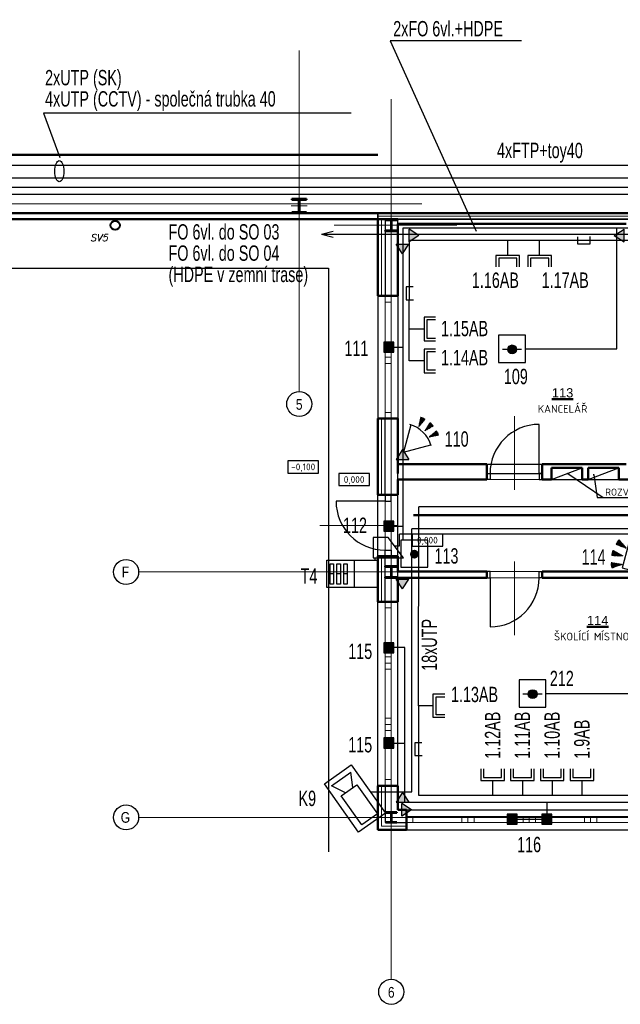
# Model space of a CAD drawing. Header units: millimetres. Extents: x -102634 to 407724, y -68883 to 155589.
# Tile 32 of 80: x 80888 to 90678, y 55911 to 71959. Entities that reach past the tile are written whole.
import ezdxf
from ezdxf.enums import TextEntityAlignment as Align
from ezdxf.lldxf.tags import DXFTag

# ---------------------------------------------------------------- set-up
doc = ezdxf.new("R2010")
doc.units = ezdxf.units.MM
doc.header["$LTSCALE"] = 20
for name, color, linetype in [('_CCTV', 6, 'Continuous'), ('_el.vrátný', 4, 'Continuous'), ('_EZS', 5, 'Continuous'), ('_SK popis', 3, 'Continuous'), ('_strukturka', 3, 'Continuous'), ('_trasy', 34, 'Continuous')]:
    doc.layers.add(name, color=color, linetype=linetype)
for name, color, linetype, lineweight in [('CKDVERE_', 7, 'Continuous', 25), ('CKDVERE_NADROVINOU', 7, 'DASHDOT', 18), ('CKDVERE_OSY', 8, 'Continuous', 18), ('CKDVERE_ZARUBNE_RAM', 7, 'Continuous', 25), ('CKIZOLACE', 7, 'Continuous', 18), ('CKOKNA', 7, 'Continuous', 18), ('CKPOPISM', 7, 'Continuous', 50), ('CKPOPISM_POPIS', 3, 'Continuous', 25), ('CKRASTR', 7, 'DASHDOT', 18), ('CKRASTR_POPIS', 9, 'Continuous', 25), ('CKSTENY_NADROVINOU', 7, 'DASHDOT', 25), ('CKSTENY_PODROVINOU', 7, 'Continuous', 25), ('CKSTENY_REZ', 7, 'Continuous', 50), ('CKTEXTY_MALE', 8, 'Continuous', 18), ('CSPROFILY_OSY', 9, 'DASHDOT', 18), ('CSPROFILY_REZY', 7, 'Continuous', 50), ('pohledy', 7, 'Continuous', 25), ('ZTI-DEŠŤOVÁ-KANALIZACE', 7, 'KANALIZACE', 40)]:
    doc.layers.add(name, color=color, linetype=linetype, lineweight=lineweight)
doc.layers.add('CKKOTY_VYS', color=8, linetype='Continuous', lineweight=25, plot=False)
doc.styles.add('A', font='ROMANS.SHX', dxfattribs={"width": 0.8, "height": 0.15})
doc.styles.add('Arial', font='arial.ttf', dxfattribs={"width": 0.8})
doc.styles.add('KURZIVA', font='italic__.ttf')
doc.styles.add('ROMANS', font='ic-romans.shx', dxfattribs={"width": 0.8})
doc.styles.get("Standard").update_dxf_attribs({"font": 'isocpeur.ttf'})
tags = doc.linetypes.add('DASHDOT', pattern=[25.4, 12.7, -6.35, 0, -6.35]).pattern_tags.tags
tags[10:11] = [DXFTag(74, 4), DXFTag(75, 0), DXFTag(340, '0'), DXFTag(46, 0.0), DXFTag(50, 0.0), DXFTag(44, 0.0), DXFTag(45, 0.0)]
tags[8:9] = [DXFTag(74, 4), DXFTag(75, 0), DXFTag(340, '0'), DXFTag(46, 0.0), DXFTag(50, 0.0), DXFTag(44, 0.0), DXFTag(45, 0.0)]
tags[6:7] = [DXFTag(74, 4), DXFTag(75, 0), DXFTag(340, '0'), DXFTag(46, 0.0), DXFTag(50, 0.0), DXFTag(44, 0.0), DXFTag(45, 0.0)]
tags[4:5] = [DXFTag(74, 4), DXFTag(75, 0), DXFTag(340, '0'), DXFTag(46, 0.0), DXFTag(50, 0.0), DXFTag(44, 0.0), DXFTag(45, 0.0)]
doc.linetypes.add('IZOLACE_POLYSTYREN_EXPANDOVANY', pattern='A,1,[224,CADKON.SHX,S=0.01,R=0,X=-0.5,Y=-1.74],-2', length=3)
doc.linetypes.add('IZOLACE_POLYSTYREN_PENOVY', pattern='A,0.001,[228,CADKON.SHX,S=0.1,R=0,X=0,Y=0],-2', length=2.001)
doc.linetypes.add('KANALIZACE', pattern='A,30,-3.5,["C",Standard,S=2.54,R=0,X=-3.81,Y=-1.27],-0.001', length=33.501)
doc.dimstyles.new('CADKON$7', dxfattribs={"dimscale": 100, "dimtxt": 2.5, "dimasz": 2.5, "dimexe": 1.8, "dimexo": 5, "dimgap": 0.6, "dimtad": 1, "dimrnd": 1, "dimtxsty": 'Standard', "dimblk1": 'OBLIQUE', "dimblk2": 'OBLIQUE', "dimsah": 1, "dimcen": 2.5, "dimadec": 1, "dimazin": 2, "dimtfac": 1, "dimtdec": 4, "dimtix": 1, "dimtmove": 0, "dimatfit": 3, "dimldrblk": 'DOTSMALL', "dimfxl": 5, "dimfxlon": 1, "dimtfill": 1, "dimtolj": 1, "dimarcsym": 0})

# ---------------------------------------------------------------- blocks, each defined once
blk = doc.blocks.new('SK2_stěna')
for p, q in [((429, 192), (241, 192)), ((241, 192), (241, -192)), ((241, 0), (0, 0)), ((429, 149), (288, 149)), ((288, 149), (288, -147)), ((288, -147), (429, -147)), ((241, -192), (429, -192))]:
    blk.add_line(p, q)
blk = doc.blocks.new('zámek')
at = {"layer": '_el.vrátný'}
h = blk.add_hatch(color=256, dxfattribs=at)
h.paths.add_polyline_path([(0, 263), (0, -259)])
edge = h.paths.add_edge_path()
edge.add_line((328, 263), (328, -259))
for p, q in [((124, 159), (0, 159)), ((0, 159), (0, -171)), ((248, 159), (124, 159)), ((495, -171), (248, 159)), ((0, -171), (124, -171)), ((124, -171), (495, -171))]:
    blk.add_line(p, q, dxfattribs=at)
blk = doc.blocks.new('kamera')
at = {"layer": '_CCTV', "linetype": 'Continuous'}
for p, q in [((647, 75), (873, 194)), ((873, 194), (873, -194)), ((65, 156), (646, 156)), ((65, -156), (65, 156)), ((646, 156), (646, -156)), ((646, -156), (65, -156)), ((647, -75), (873, -194))]:
    blk.add_line(p, q, dxfattribs=at)
blk.add_lwpolyline([(967, -268), (0, -268), (0, 268), (967, 268)], close=True, dxfattribs=at)
blk = doc.blocks.new('magnet')
at = {"layer": '_EZS'}
blk.add_hatch(color=256, dxfattribs=at).paths.add_polyline_path([(0, -0.082), (0.165, -0.082), (0.165, 0.082), (0, 0.082)])
blk.add_hatch(color=256, dxfattribs=at).paths.add_polyline_path([(0, -0.082), (0.165, -0.082), (0.165, 0.082), (0, 0.082)])
blk.add_hatch(color=256, dxfattribs=at).paths.add_polyline_path([(0, -0.082), (0.165, -0.082), (0.165, 0.082), (0, 0.082)])
blk.add_lwpolyline([(0, -0.082), (0.165, -0.082), (0.165, 0.082), (0, 0.082)], close=True, dxfattribs=at)
blk.add_lwpolyline([(0, -0.082), (0.165, -0.082), (0.165, 0.082), (0, 0.082)], close=True, dxfattribs=at)
blk.add_lwpolyline([(0, -0.082), (0.165, -0.082), (0.165, 0.082), (0, 0.082)], close=True, dxfattribs=at)
blk = doc.blocks.new('PIR')
at = {"linetype": 'Continuous'}
for p, q in [((401, 229), (0, 0)), ((616, 169), (475, 118)), ((615, 173), (479, 123)), ((618, 166), (491, 120)), ((614, 176), (492, 132)), ((612, 180), (505, 141)), ((619, 162), (507, 121)), ((611, 183), (518, 150)), ((609, 187), (532, 159)), ((551, 126), (537, 162)), ((555, 126), (541, 165)), ((559, 127), (544, 167)), ((607, 190), (545, 167)), ((562, 127), (547, 169)), ((566, 127), (550, 171)), ((570, 128), (554, 173)), ((574, 128), (557, 176)), ((605, 194), (558, 176)), ((578, 129), (560, 178)), ((582, 129), (563, 180)), ((586, 129), (567, 182)), ((590, 130), (570, 185)), ((603, 197), (571, 185)), ((594, 130), (573, 187)), ((598, 131), (576, 189)), ((602, 131), (580, 191)), ((605, 131), (583, 193)), ((601, 200), (584, 194)), ((609, 132), (586, 196)), ((613, 132), (590, 198)), ((617, 133), (593, 200)), ((621, 133), (596, 202)), ((599, 203), (597, 203)), ((624, 136), (600, 201)), ((618, 164), (614, 176)), ((0, 0), (401, -229)), ((476, 118), (475, 121)), ((480, 118), (479, 123)), ((484, 119), (482, 125)), ((488, 119), (485, 127)), ((492, 120), (488, 129)), ((496, 120), (492, 132)), ((500, 120), (495, 134)), ((504, 121), (498, 136)), ((499, -2), (499, 1)), ((508, 121), (501, 138)), ((503, -3), (503, 2)), ((648, 2), (503, 2)), ((512, 122), (505, 140)), ((506, -4), (506, 3)), ((515, 122), (508, 143)), ((510, -4), (510, 4)), ((519, 122), (511, 145)), ((523, 123), (514, 147)), ((514, -5), (514, 5)), ((527, 123), (518, 149)), ((518, -6), (518, 6)), ((648, 6), (519, 6)), ((531, 124), (521, 151)), ((620, 158), (522, 123)), ((522, -7), (522, 7)), ((535, 124), (524, 154)), ((526, -8), (526, 8)), ((539, 124), (528, 156)), ((529, -9), (529, 9)), ((543, 125), (531, 158)), ((533, -10), (533, 10)), ((547, 125), (534, 160)), ((648, 10), (534, 10)), ((537, -11), (537, 11)), ((621, 154), (538, 124)), ((541, -12), (541, 12)), ((545, -13), (545, 13)), ((548, -14), (548, 14)), ((647, 14), (549, 14)), ((552, -15), (552, 15)), ((622, 151), (554, 126)), ((556, -16), (556, 16)), ((560, -17), (560, 17)), ((564, -18), (564, 18)), ((647, 18), (565, 18)), ((568, -19), (568, 18)), ((622, 147), (569, 128)), ((571, -20), (571, 19)), ((575, -21), (575, 20)), ((579, -22), (579, 21)), ((646, 22), (580, 22)), ((583, -23), (583, 22)), ((623, 143), (585, 129)), ((587, -24), (587, 23)), ((590, -25), (590, 24)), ((594, -25), (594, 25)), ((646, 25), (595, 25)), ((598, -26), (598, 26)), ((624, 139), (601, 131)), ((602, -27), (602, 27)), ((606, -28), (606, 28)), ((645, 29), (610, 29)), ((610, -29), (610, 29)), ((613, -30), (613, 30)), ((624, 135), (616, 133)), ((617, -31), (617, 31)), ((621, -32), (621, 32)), ((625, -33), (625, 33)), ((644, 33), (626, 33)), ((629, -34), (629, 34)), ((632, -35), (632, 35)), ((636, -36), (636, 36)), ((640, -37), (640, 37)), ((643, 37), (641, 37)), ((644, -35), (644, 34)), ((648, -7), (648, 6)), ((616, -169), (475, -118)), ((476, -118), (475, -121)), ((480, -119), (479, -123)), ((615, -173), (479, -124)), ((484, -119), (482, -125)), ((488, -120), (485, -128)), ((492, -120), (488, -130)), ((618, -166), (491, -120)), ((496, -120), (492, -132)), ((614, -177), (492, -132)), ((500, -121), (495, -134)), ((648, -1), (498, -1)), ((504, -121), (498, -136)), ((508, -122), (501, -139)), ((512, -122), (505, -141)), ((612, -180), (505, -141)), ((619, -162), (507, -121)), ((515, -122), (508, -143)), ((519, -123), (511, -145)), ((648, -5), (513, -5)), ((523, -123), (514, -147)), ((527, -124), (518, -150)), ((611, -184), (518, -150)), ((531, -124), (521, -152)), ((620, -159), (522, -123)), ((535, -124), (524, -154)), ((539, -125), (528, -156)), ((648, -9), (529, -9)), ((543, -125), (531, -158)), ((609, -187), (532, -159)), ((547, -126), (534, -161)), ((551, -126), (537, -163)), ((621, -155), (538, -125)), ((555, -127), (541, -165)), ((647, -13), (544, -13)), ((559, -127), (544, -167)), ((562, -127), (547, -169)), ((566, -128), (550, -172)), ((622, -151), (554, -126)), ((570, -128), (554, -174)), ((574, -129), (557, -176)), ((647, -17), (559, -17)), ((578, -129), (560, -178)), ((582, -129), (563, -181)), ((586, -130), (567, -183)), ((622, -147), (569, -128)), ((590, -130), (570, -185)), ((594, -131), (573, -187)), ((647, -21), (574, -21)), ((598, -131), (576, -189)), ((602, -131), (580, -192)), ((605, -132), (583, -194)), ((623, -144), (585, -130)), ((609, -132), (586, -196)), ((646, -24), (590, -24)), ((613, -133), (590, -198)), ((617, -133), (593, -200)), ((621, -133), (596, -203)), ((624, -137), (600, -202)), ((624, -140), (601, -131)), ((645, -28), (605, -28)), ((624, -136), (616, -133)), ((645, -32), (620, -32)), ((644, -36), (635, -36)), ((607, -190), (545, -168)), ((605, -194), (558, -177)), ((603, -197), (571, -185)), ((601, -201), (584, -194)), ((599, -204), (597, -203)), ((618, -164), (614, -177))]:
    blk.add_line(p, q, dxfattribs=at)
for centre, major_axis, start_param, end_param in [((-59, 1), (365, 365), 5.004228, 5.997081), ((472, 118), (-108, 108), 4.027836, 4.524277), ((495, 0), (108, 108), 5.249567, 5.746007), ((472, -118), (108, 108), 4.900501, 5.396942)]:
    blk.add_ellipse(centre, major_axis=major_axis, ratio=1, start_param=start_param, end_param=end_param, dxfattribs=at)
blk = doc.blocks.new('duální')
at = {"layer": '_EZS'}
for p, q in [((0, 199), (0, -199)), ((516, 199), (0, 199)), ((0, 199), (0, -199)), ((516, 199), (0, 199)), ((0, 199), (0, -199)), ((516, 199), (0, 199)), ((516, -199), (516, 199)), ((516, -199), (516, 199)), ((516, -199), (516, 199)), ((0, -199), (516, -199)), ((0, -199), (516, -199)), ((0, -199), (516, -199))]:
    blk.add_line(p, q, dxfattribs=at)
at = {"layer": '_EZS', "linetype": 'Continuous'}
for p, q in [((700, 200), (537, 141)), ((700, 200), (537, 141)), ((700, 200), (537, 141)), ((698, 204), (541, 147)), ((698, 204), (541, 147)), ((698, 204), (541, 147)), ((701, 196), (555, 143)), ((701, 196), (555, 143)), ((701, 196), (555, 143)), ((696, 208), (556, 157)), ((696, 208), (556, 157)), ((696, 208), (556, 157)), ((569, 144), (563, 162)), ((569, 144), (563, 162)), ((569, 144), (563, 162)), ((574, 145), (567, 164)), ((574, 145), (567, 164)), ((574, 145), (567, 164)), ((695, 212), (571, 167)), ((695, 212), (571, 167)), ((695, 212), (571, 167)), ((579, 145), (571, 167)), ((579, 145), (571, 167)), ((579, 145), (571, 167)), ((702, 191), (573, 144)), ((702, 191), (573, 144)), ((702, 191), (573, 144)), ((583, 145), (574, 169)), ((583, 145), (574, 169)), ((583, 145), (574, 169)), ((588, 146), (578, 172)), ((588, 146), (578, 172)), ((588, 146), (578, 172)), ((592, 146), (582, 174)), ((592, 146), (582, 174)), ((592, 146), (582, 174)), ((597, 147), (586, 177)), ((597, 147), (586, 177)), ((597, 147), (586, 177)), ((693, 216), (587, 178)), ((693, 216), (587, 178)), ((693, 216), (587, 178)), ((601, 147), (589, 179)), ((601, 147), (589, 179)), ((601, 147), (589, 179)), ((703, 187), (591, 146)), ((703, 187), (591, 146)), ((703, 187), (591, 146)), ((606, 148), (593, 182)), ((606, 148), (593, 182)), ((606, 148), (593, 182)), ((610, 148), (597, 184)), ((610, 148), (597, 184)), ((610, 148), (597, 184)), ((615, 149), (601, 187)), ((615, 149), (601, 187)), ((615, 149), (601, 187)), ((691, 220), (602, 188)), ((691, 220), (602, 188)), ((691, 220), (602, 188)), ((619, 149), (605, 190)), ((619, 149), (605, 190)), ((619, 149), (605, 190)), ((624, 150), (608, 192)), ((624, 150), (608, 192)), ((624, 150), (608, 192)), ((705, 183), (609, 148)), ((705, 183), (609, 148)), ((705, 183), (609, 148)), ((628, 150), (612, 195)), ((628, 150), (612, 195)), ((628, 150), (612, 195)), ((633, 151), (616, 197)), ((633, 151), (616, 197)), ((633, 151), (616, 197)), ((689, 224), (617, 198)), ((689, 224), (617, 198)), ((689, 224), (617, 198)), ((637, 151), (620, 200)), ((637, 151), (620, 200)), ((637, 151), (620, 200)), ((642, 152), (623, 202)), ((642, 152), (623, 202)), ((642, 152), (623, 202)), ((646, 152), (627, 205)), ((646, 152), (627, 205)), ((646, 152), (627, 205)), ((706, 179), (627, 150)), ((706, 179), (627, 150)), ((706, 179), (627, 150)), ((651, 153), (631, 207)), ((651, 153), (631, 207)), ((651, 153), (631, 207)), ((687, 228), (632, 208)), ((687, 228), (632, 208)), ((687, 228), (632, 208)), ((655, 153), (635, 210)), ((655, 153), (635, 210)), ((655, 153), (635, 210)), ((660, 153), (638, 212)), ((660, 153), (638, 212)), ((660, 153), (638, 212)), ((664, 154), (642, 215)), ((664, 154), (642, 215)), ((664, 154), (642, 215)), ((707, 174), (645, 152)), ((707, 174), (645, 152)), ((707, 174), (645, 152)), ((669, 154), (646, 218)), ((669, 154), (646, 218)), ((669, 154), (646, 218)), ((684, 232), (647, 218)), ((684, 232), (647, 218)), ((684, 232), (647, 218)), ((673, 155), (650, 220)), ((673, 155), (650, 220)), ((673, 155), (650, 220)), ((678, 155), (654, 223)), ((678, 155), (654, 223)), ((678, 155), (654, 223)), ((683, 156), (657, 225)), ((683, 156), (657, 225)), ((683, 156), (657, 225)), ((687, 156), (661, 228)), ((687, 156), (661, 228)), ((687, 156), (661, 228)), ((682, 236), (662, 228)), ((682, 236), (662, 228)), ((682, 236), (662, 228)), ((707, 170), (663, 154)), ((707, 170), (663, 154)), ((707, 170), (663, 154)), ((692, 157), (665, 230)), ((692, 157), (665, 230)), ((692, 157), (665, 230)), ((696, 157), (669, 233)), ((696, 157), (669, 233)), ((696, 157), (669, 233)), ((701, 158), (672, 235)), ((701, 158), (672, 235)), ((701, 158), (672, 235)), ((705, 158), (676, 238)), ((705, 158), (676, 238)), ((705, 158), (676, 238)), ((680, 239), (677, 239)), ((680, 239), (677, 239)), ((680, 239), (677, 239)), ((708, 162), (681, 237)), ((708, 162), (681, 237)), ((708, 162), (681, 237)), ((708, 165), (682, 156)), ((708, 165), (682, 156)), ((708, 165), (682, 156)), ((701, 194), (696, 208)), ((701, 194), (696, 208)), ((701, 194), (696, 208)), ((709, 161), (700, 158)), ((709, 161), (700, 158)), ((709, 161), (700, 158)), ((538, 141), (537, 144)), ((538, 141), (537, 144)), ((538, 141), (537, 144)), ((542, 141), (540, 146)), ((542, 141), (540, 146)), ((542, 141), (540, 146)), ((547, 142), (544, 149)), ((547, 142), (544, 149)), ((547, 142), (544, 149)), ((551, 142), (548, 151)), ((551, 142), (548, 151)), ((551, 142), (548, 151)), ((556, 143), (552, 154)), ((556, 143), (552, 154)), ((556, 143), (552, 154)), ((560, 143), (556, 157)), ((560, 143), (556, 157)), ((560, 143), (556, 157)), ((565, 144), (559, 159)), ((565, 144), (559, 159)), ((565, 144), (559, 159)), ((736, 3), (563, 3)), ((736, 3), (563, 3)), ((736, 3), (563, 3)), ((564, 3), (564, 6)), ((564, 3), (564, 6)), ((564, 3), (564, 6)), ((568, 2), (568, 7)), ((568, 2), (568, 7)), ((568, 2), (568, 7)), ((736, 7), (569, 7)), ((736, 7), (569, 7)), ((736, 7), (569, 7)), ((573, 1), (573, 8)), ((573, 1), (573, 8)), ((573, 1), (573, 8)), ((577, -1), (577, 9)), ((577, -1), (577, 9)), ((577, -1), (577, 9)), ((581, -2), (581, 10)), ((581, -2), (581, 10)), ((581, -2), (581, 10)), ((586, -3), (586, 12)), ((586, -3), (586, 12)), ((586, -3), (586, 12)), ((736, 12), (587, 12)), ((736, 12), (587, 12)), ((736, 12), (587, 12)), ((590, -4), (590, 13)), ((590, -4), (590, 13)), ((590, -4), (590, 13)), ((595, -5), (595, 14)), ((595, -5), (595, 14)), ((595, -5), (595, 14)), ((599, -6), (599, 15)), ((599, -6), (599, 15)), ((599, -6), (599, 15)), ((604, -7), (604, 16)), ((604, -7), (604, 16)), ((604, -7), (604, 16)), ((736, 16), (605, 16)), ((736, 16), (605, 16)), ((736, 16), (605, 16)), ((608, -8), (608, 17)), ((608, -8), (608, 17)), ((608, -8), (608, 17)), ((612, -9), (612, 18)), ((612, -9), (612, 18)), ((612, -9), (612, 18)), ((617, -11), (617, 19)), ((617, -11), (617, 19)), ((617, -11), (617, 19)), ((621, -12), (621, 20)), ((621, -12), (621, 20)), ((621, -12), (621, 20)), ((735, 21), (622, 21)), ((735, 21), (622, 21)), ((735, 21), (622, 21)), ((626, -13), (626, 21)), ((626, -13), (626, 21)), ((626, -13), (626, 21)), ((630, -14), (630, 23)), ((630, -14), (630, 23)), ((630, -14), (630, 23)), ((634, -15), (634, 24)), ((634, -15), (634, 24)), ((634, -15), (634, 24)), ((639, -16), (639, 25)), ((639, -16), (639, 25)), ((639, -16), (639, 25)), ((735, 25), (640, 25)), ((735, 25), (640, 25)), ((735, 25), (640, 25)), ((643, -17), (643, 26)), ((643, -17), (643, 26)), ((643, -17), (643, 26)), ((648, -18), (648, 27)), ((648, -18), (648, 27)), ((648, -18), (648, 27)), ((652, -19), (652, 28)), ((652, -19), (652, 28)), ((652, -19), (652, 28)), ((656, -20), (656, 29)), ((656, -20), (656, 29)), ((656, -20), (656, 29)), ((734, 29), (657, 29)), ((734, 29), (657, 29)), ((734, 29), (657, 29)), ((661, -22), (661, 30)), ((661, -22), (661, 30)), ((661, -22), (661, 30)), ((665, -23), (665, 31)), ((665, -23), (665, 31)), ((665, -23), (665, 31)), ((670, -24), (670, 32)), ((670, -24), (670, 32)), ((670, -24), (670, 32)), ((674, -25), (674, 34)), ((674, -25), (674, 34)), ((674, -25), (674, 34)), ((734, 34), (675, 34)), ((734, 34), (675, 34)), ((734, 34), (675, 34)), ((678, -26), (678, 35)), ((678, -26), (678, 35)), ((678, -26), (678, 35)), ((683, -27), (683, 36)), ((683, -27), (683, 36)), ((683, -27), (683, 36)), ((687, -28), (687, 37)), ((687, -28), (687, 37)), ((687, -28), (687, 37)), ((692, -29), (692, 38)), ((692, -29), (692, 38)), ((692, -29), (692, 38)), ((733, 38), (693, 38)), ((733, 38), (693, 38)), ((733, 38), (693, 38)), ((696, -30), (696, 39)), ((696, -30), (696, 39)), ((696, -30), (696, 39)), ((701, -31), (701, 40)), ((701, -31), (701, 40)), ((701, -31), (701, 40)), ((705, -33), (705, 41)), ((705, -33), (705, 41)), ((705, -33), (705, 41)), ((709, -34), (709, 42)), ((709, -34), (709, 42)), ((709, -34), (709, 42)), ((732, 43), (710, 43)), ((732, 43), (710, 43)), ((732, 43), (710, 43)), ((714, -35), (714, 44)), ((714, -35), (714, 44)), ((714, -35), (714, 44)), ((718, -36), (718, 45)), ((718, -36), (718, 45)), ((718, -36), (718, 45)), ((723, -37), (723, 46)), ((723, -37), (723, 46)), ((723, -37), (723, 46)), ((727, -38), (727, 47)), ((727, -38), (727, 47)), ((727, -38), (727, 47)), ((731, 47), (728, 47)), ((731, 47), (728, 47)), ((731, 47), (728, 47)), ((731, -36), (731, 44)), ((731, -36), (731, 44)), ((731, -36), (731, 44)), ((736, -3), (736, 12)), ((736, -3), (736, 12)), ((736, -3), (736, 12)), ((700, -191), (537, -132)), ((538, -132), (537, -135)), ((700, -191), (537, -132)), ((538, -132), (537, -135)), ((700, -191), (537, -132)), ((538, -132), (537, -135)), ((542, -132), (540, -138)), ((542, -132), (540, -138)), ((542, -132), (540, -138)), ((698, -195), (541, -138)), ((698, -195), (541, -138)), ((698, -195), (541, -138)), ((547, -133), (544, -140)), ((547, -133), (544, -140)), ((547, -133), (544, -140)), ((551, -133), (548, -143)), ((551, -133), (548, -143)), ((551, -133), (548, -143)), ((556, -134), (552, -145)), ((556, -134), (552, -145)), ((556, -134), (552, -145)), ((701, -187), (555, -134)), ((701, -187), (555, -134)), ((701, -187), (555, -134)), ((560, -134), (556, -148)), ((560, -134), (556, -148)), ((560, -134), (556, -148)), ((696, -199), (556, -148)), ((696, -199), (556, -148)), ((696, -199), (556, -148)), ((565, -135), (559, -150)), ((565, -135), (559, -150)), ((565, -135), (559, -150)), ((569, -135), (563, -153)), ((569, -135), (563, -153)), ((569, -135), (563, -153)), ((574, -136), (567, -155)), ((574, -136), (567, -155)), ((574, -136), (567, -155)), ((579, -136), (571, -158)), ((579, -136), (571, -158)), ((579, -136), (571, -158)), ((695, -203), (571, -159)), ((695, -203), (571, -159)), ((695, -203), (571, -159)), ((702, -183), (573, -136)), ((702, -183), (573, -136)), ((702, -183), (573, -136)), ((583, -137), (574, -161)), ((583, -137), (574, -161)), ((583, -137), (574, -161)), ((588, -137), (578, -163)), ((588, -137), (578, -163)), ((588, -137), (578, -163)), ((736, -1), (581, -1)), ((736, -1), (581, -1)), ((736, -1), (581, -1)), ((592, -138), (582, -166)), ((592, -138), (582, -166)), ((592, -138), (582, -166)), ((597, -138), (586, -168)), ((597, -138), (586, -168)), ((597, -138), (586, -168)), ((601, -139), (589, -171)), ((601, -139), (589, -171)), ((601, -139), (589, -171)), ((703, -178), (591, -138)), ((703, -178), (591, -138)), ((703, -178), (591, -138)), ((606, -139), (593, -173)), ((606, -139), (593, -173)), ((606, -139), (593, -173)), ((610, -140), (597, -176)), ((610, -140), (597, -176)), ((610, -140), (597, -176)), ((736, -6), (598, -6)), ((736, -6), (598, -6)), ((736, -6), (598, -6)), ((615, -140), (601, -178)), ((615, -140), (601, -178)), ((615, -140), (601, -178)), ((619, -141), (605, -181)), ((619, -141), (605, -181)), ((619, -141), (605, -181)), ((624, -141), (608, -183)), ((624, -141), (608, -183)), ((624, -141), (608, -183)), ((705, -174), (609, -139)), ((705, -174), (609, -139)), ((705, -174), (609, -139)), ((628, -141), (612, -186)), ((628, -141), (612, -186)), ((628, -141), (612, -186)), ((735, -10), (616, -10)), ((735, -10), (616, -10)), ((735, -10), (616, -10)), ((633, -142), (616, -189)), ((633, -142), (616, -189)), ((633, -142), (616, -189)), ((637, -142), (620, -191)), ((637, -142), (620, -191)), ((637, -142), (620, -191)), ((642, -143), (623, -194)), ((642, -143), (623, -194)), ((642, -143), (623, -194)), ((706, -170), (627, -141)), ((706, -170), (627, -141)), ((706, -170), (627, -141)), ((646, -143), (627, -196)), ((646, -143), (627, -196)), ((646, -143), (627, -196)), ((651, -144), (631, -199)), ((651, -144), (631, -199)), ((651, -144), (631, -199)), ((735, -15), (633, -15)), ((735, -15), (633, -15)), ((735, -15), (633, -15)), ((655, -144), (635, -201)), ((655, -144), (635, -201)), ((655, -144), (635, -201)), ((660, -145), (638, -204)), ((660, -145), (638, -204)), ((660, -145), (638, -204)), ((664, -145), (642, -206)), ((664, -145), (642, -206)), ((664, -145), (642, -206)), ((707, -166), (645, -143)), ((707, -166), (645, -143)), ((707, -166), (645, -143)), ((669, -146), (646, -209)), ((669, -146), (646, -209)), ((669, -146), (646, -209)), ((673, -146), (650, -211)), ((673, -146), (650, -211)), ((673, -146), (650, -211)), ((734, -19), (651, -19)), ((734, -19), (651, -19)), ((734, -19), (651, -19)), ((678, -147), (654, -214)), ((678, -147), (654, -214)), ((678, -147), (654, -214)), ((683, -147), (657, -217)), ((683, -147), (657, -217)), ((683, -147), (657, -217)), ((687, -148), (661, -219)), ((687, -148), (661, -219)), ((687, -148), (661, -219)), ((707, -161), (663, -145)), ((707, -161), (663, -145)), ((707, -161), (663, -145)), ((692, -148), (665, -222)), ((692, -148), (665, -222)), ((692, -148), (665, -222)), ((734, -24), (669, -24)), ((734, -24), (669, -24)), ((734, -24), (669, -24)), ((696, -149), (669, -224)), ((696, -149), (669, -224)), ((696, -149), (669, -224)), ((701, -149), (672, -227)), ((701, -149), (672, -227)), ((701, -149), (672, -227)), ((705, -149), (676, -229)), ((705, -149), (676, -229)), ((705, -149), (676, -229)), ((708, -153), (681, -228)), ((708, -153), (681, -228)), ((708, -153), (681, -228)), ((708, -157), (682, -147)), ((708, -157), (682, -147)), ((708, -157), (682, -147)), ((733, -28), (686, -28)), ((733, -28), (686, -28)), ((733, -28), (686, -28)), ((709, -152), (700, -149)), ((709, -152), (700, -149)), ((709, -152), (700, -149)), ((732, -32), (704, -32)), ((732, -32), (704, -32)), ((732, -32), (704, -32)), ((731, -37), (722, -37)), ((731, -37), (722, -37)), ((731, -37), (722, -37)), ((693, -207), (587, -169)), ((693, -207), (587, -169)), ((693, -207), (587, -169)), ((691, -211), (602, -179)), ((691, -211), (602, -179)), ((691, -211), (602, -179)), ((689, -215), (617, -189)), ((689, -215), (617, -189)), ((689, -215), (617, -189)), ((687, -219), (632, -199)), ((687, -219), (632, -199)), ((687, -219), (632, -199)), ((684, -223), (647, -209)), ((684, -223), (647, -209)), ((684, -223), (647, -209)), ((682, -227), (662, -220)), ((682, -227), (662, -220)), ((682, -227), (662, -220)), ((680, -231), (677, -230)), ((680, -231), (677, -230)), ((680, -231), (677, -230)), ((701, -185), (696, -200)), ((701, -185), (696, -200)), ((701, -185), (696, -200))]:
    blk.add_line(p, q, dxfattribs=at)
for centre, start_param, end_param in [((533, 141), 5.598633, 6.095073), ((533, 141), 5.598633, 6.095073), ((533, 141), 5.598633, 6.095073), ((560, 4), 5.249567, 5.746007), ((560, 4), 5.249567, 5.746007), ((560, 4), 5.249567, 5.746007), ((533, -132), 4.900501, 5.396942), ((533, -132), 4.900501, 5.396942), ((533, -132), 4.900501, 5.396942)]:
    blk.add_ellipse(centre, major_axis=(125, 125), ratio=1, start_param=start_param, end_param=end_param, dxfattribs=at)
at = {"layer": '_EZS', "linetype": 'Continuous', "style": 'A', "width": 0.8}
blk.add_text('D', height=252, dxfattribs=at).set_placement((248, 4), align=Align.MIDDLE)
blk.add_text('D', height=252, dxfattribs=at).set_placement((248, 4), align=Align.MIDDLE)
blk.add_text('D', height=252, dxfattribs=at).set_placement((248, 4), align=Align.MIDDLE)
blk = doc.blocks.new('OK')
h = blk.add_hatch(color=256)
edge = h.paths.add_edge_path()
edge.add_arc((0, 0), 71.5, 0, 360)
blk.add_line((-158, 2), (154, 2))
blk.add_lwpolyline([(217, -213), (217, 231), (-220, 231), (-220, -213)], close=True)
blk.add_circle((0, 0), 71.5)
blk = doc.blocks.new('tlačítkový')
h = blk.add_hatch(color=256)
edge = h.paths.add_edge_path()
edge.add_arc((220, 213), 71.5, 0, 360)
blk.add_lwpolyline([(437, 0), (437, 444), (0, 444), (0, 0)], close=True)
blk = doc.blocks.new('CK_S_EXT_HEAHEA240')
at = {"transparency": 33554687}
for p, q in [((-120, 115), (120, 115)), ((-120, 115), (-120, 103)), ((-120, 103), (-24.75, 103)), ((-3.75, -82), (-3.75, 82)), ((3.75, -82), (3.75, 82)), ((120, 103), (24.75, 103)), ((120, 115), (120, 103)), ((-120, -115), (-120, -103)), ((-120, -103), (-24.75, -103)), ((-120, -115), (120, -115)), ((120, -103), (24.75, -103)), ((120, -115), (120, -103))]:
    blk.add_line(p, q, dxfattribs=at)
for centre, start, end in [((-24.75, 82), 0, 90), ((24.75, 82), 90, 180), ((-24.75, -82), 270, 0), ((24.75, -82), 180, 270)]:
    blk.add_arc(centre, 21, start, end, dxfattribs=at)
blk = doc.blocks.new('CK_S_EXT_HEAHEA200')
at = {"transparency": 33554687}
for p, q in [((-100, 95), (100, 95)), ((-100, 95), (-100, 85)), ((-100, 85), (-21.25, 85)), ((-3.25, -67), (-3.25, 67)), ((3.25, -67), (3.25, 67)), ((100, 85), (21.25, 85)), ((100, 95), (100, 85)), ((-100, -95), (-100, -85)), ((-100, -85), (-21.25, -85)), ((-100, -95), (100, -95)), ((100, -85), (21.25, -85)), ((100, -95), (100, -85))]:
    blk.add_line(p, q, dxfattribs=at)
for centre, start, end in [((-21.25, 67), 0, 90), ((21.25, 67), 90, 180), ((-21.25, -67), 270, 0), ((21.25, -67), 180, 270)]:
    blk.add_arc(centre, 18, start, end, dxfattribs=at)
blk = doc.blocks.new('CK_S_EXT_HEAHEA180')
at = {"transparency": 33554687}
for p, q in [((-90, 85.5), (90, 85.5)), ((-90, 85.5), (-90, 76)), ((-90, 76), (-18, 76)), ((-3, -61), (-3, 61)), ((3, -61), (3, 61)), ((90, 76), (18, 76)), ((90, 85.5), (90, 76)), ((-90, -85.5), (-90, -76)), ((-90, -76), (-18, -76)), ((-90, -85.5), (90, -85.5)), ((90, -76), (18, -76)), ((90, -85.5), (90, -76))]:
    blk.add_line(p, q, dxfattribs=at)
for centre, start, end in [((-18, 61), 0, 90), ((18, 61), 90, 180), ((-18, -61), 270, 0), ((18, -61), 180, 270)]:
    blk.add_arc(centre, 15, start, end, dxfattribs=at)
blk = doc.blocks.new('CKBL2112015093625', base_point=(91736, 60823))
blk = doc.blocks.new('_OBLIQUE')
at = {"color": 0, "linetype": 'ByBlock', "transparency": 33554687}
blk.add_line((-0.5, -0.5), (0.5, 0.5), dxfattribs=at)
blk = doc.blocks.new('*U845')
at = {"color": 0, "linetype": 'ByBlock', "lineweight": -2}
blk.add_lwpolyline([(-5, -2), (5, -2), (5, 2), (-5, 2), (-5, -2)], dxfattribs=at)
blk = doc.blocks.new('CKBL2032316081158')
blk = doc.blocks.new('žlab soklový')
at = {"layer": '_trasy'}
h = blk.add_hatch(color=256, dxfattribs=at)
edge = h.paths.add_edge_path()
edge.add_line((395, 0), (557, -103))
edge = h.paths.add_edge_path()
edge.add_line((395, 0), (557, 103))
edge = h.paths.add_edge_path()
edge.add_line((557, -103), (557, 103))
h.paths.add_polyline_path([(0, -103), (0, 103), (162, 0)])
at = {"layer": '_trasy', "linetype": 'Continuous'}
for p, q in [((162, 0), (0, 103)), ((0, -103), (0, 103)), ((162, 0), (0, -103))]:
    blk.add_line(p, q, dxfattribs=at)

msp = doc.modelspace()

# ---------------------------------------------------------------- linework, layer by layer
at = {"layer": '_CCTV', "color": 7}
for p, q in [((86293, 70434), (81275, 70434)), ((81275, 70434), (81544, 69713))]:
    msp.add_line(p, q, dxfattribs=at)
at = {"layer": '_CCTV'}
for p, q in [((103115, 69379), (61928, 69379)), ((100665, 63662), (87278, 63662)), ((87278, 59372), (87278, 63662)), ((86604, 59372), (87278, 59372))]:
    msp.add_line(p, q, dxfattribs=at)
at = {"layer": '_CCTV', "color": 7}
msp.add_ellipse((81534, 69490), major_axis=(0, -173), ratio=0.426298, dxfattribs=at)
at = {"layer": '_el.vrátný'}
for p, q in [((87077, 63384), (87077, 63575)), ((100870, 63575), (87077, 63575)), ((86999, 63384), (87077, 63384)), ((86680, 63148), (86680, 63192))]:
    msp.add_line(p, q, dxfattribs=at)
for points in [[(86728, 63148), (86728, 62703), (85893, 62703), (85893, 63148)], [(86728, 63148), (86728, 62703), (85893, 62703), (85893, 63148)], [(86004, 63093), (86004, 62758), (85949, 62758), (85949, 63093)], [(86004, 63093), (86004, 62758), (85949, 62758), (85949, 63093)], [(86116, 63093), (86116, 62758), (86060, 62758), (86060, 63093)], [(86116, 63093), (86116, 62758), (86060, 62758), (86060, 63093)], [(86227, 63093), (86227, 62758), (86172, 62758), (86172, 63093)], [(86227, 63093), (86227, 62758), (86172, 62758), (86172, 63093)]]:
    msp.add_lwpolyline(points, close=True, dxfattribs=at)
for points in [[(86339, 63148), (86339, 62703)], [(86339, 63148), (86339, 62703)], [(86004, 62925), (85949, 62925)], [(86004, 62925), (85949, 62925)], [(86116, 62925), (86060, 62925)], [(86116, 62925), (86060, 62925)], [(86227, 62925), (86172, 62925)], [(86227, 62925), (86172, 62925)]]:
    msp.add_lwpolyline(points, dxfattribs=at)
at = {"layer": '_EZS'}
for p, q in [((103209, 69227), (61794, 69227)), ((87140, 63480), (87140, 68568)), ((87140, 68568), (92351, 68568)), ((90619, 66595), (90619, 68568)), ((86987, 66622), (87140, 66622)), ((89132, 66595), (90619, 66595)), ((86987, 63705), (87140, 63705)), ((87166, 61727), (86885, 61727)), ((87166, 59201), (87166, 61727)), ((89467, 60977), (94217, 60977)), ((86987, 60170), (87166, 60170)), ((97352, 59201), (87166, 59201)), ((89483, 58928), (89483, 59201)), ((88998, 58928), (89483, 58928))]:
    msp.add_line(p, q, dxfattribs=at)
at = {"layer": '_strukturka', "color": 40}
for p, q in [((89065, 71613), (86928, 71613)), ((86928, 71613), (88327, 68510))]:
    msp.add_line(p, q, dxfattribs=at)
at = {"layer": '_strukturka'}
for p, q in [((99331, 69582), (62076, 69582)), ((89979, 68420), (89979, 68304)), ((90188, 68304), (90188, 68425)), ((87238, 66398), (87243, 68359)), ((92201, 68359), (87243, 68359)), ((89979, 68304), (90188, 68304)), ((87302, 67605), (87187, 67605)), ((87187, 67605), (87187, 67396)), ((87187, 67396), (87307, 67396)), ((87387, 60778), (87395, 64017)), ((103040, 64017), (87395, 64017)), ((87387, 60778), (87387, 59318)), ((87443, 60174), (87328, 60174)), ((87328, 60174), (87328, 59965)), ((87328, 59965), (87448, 59965)), ((87387, 59318), (97241, 59318))]:
    msp.add_line(p, q, dxfattribs=at)
at = {"layer": '_strukturka', "color": 40, "linetype": 'DASHDOT'}
for q in [(85999, 68511), (92121, 68464), (85999, 68416)]:
    msp.add_line((85806, 68464), q, dxfattribs=at)
at = {"layer": '_trasy', "lineweight": 50}
msp.add_line((102961, 63882), (87306, 63882), dxfattribs=at)
at = {"layer": 'CKDVERE_'}
for p, q in [((89354, 64563), (89354, 65363)), ((86844, 64113), (86044, 64113)), ((88554, 62863), (88554, 62063))]:
    msp.add_line(p, q, dxfattribs=at)
for centre, start, end in [((89354, 64563), 90, 180), ((86844, 64113), 180, 270), ((88554, 62863), 270, 0)]:
    msp.add_arc(centre, 800, start, end, dxfattribs=at)
at = {"layer": 'CKDVERE_NADROVINOU'}
for p, q in [((89354, 64563), (88554, 64563)), ((89354, 64463), (88554, 64463)), ((86844, 64113), (86844, 63313)), ((86944, 64113), (86944, 63313)), ((88554, 62963), (89354, 62963)), ((88554, 62863), (89354, 62863))]:
    msp.add_line(p, q, dxfattribs=at)
at = {"layer": 'CKDVERE_OSY'}
for p, q in [((88954, 65499), (88954, 64299)), ((85780, 63713), (87044, 63713)), ((88954, 63127), (88954, 61927))]:
    msp.add_line(p, q, dxfattribs=at)
at = {"layer": 'CKDVERE_ZARUBNE_RAM'}
for p, q in [((88504, 64563), (88554, 64563)), ((88504, 64463), (88504, 64563)), ((88554, 64563), (88554, 64463)), ((89404, 64563), (89354, 64563)), ((89354, 64563), (89354, 64463)), ((89404, 64463), (89404, 64563)), ((88554, 64463), (88504, 64463)), ((89354, 64463), (89404, 64463)), ((86844, 64213), (86844, 64113)), ((86944, 64213), (86844, 64213)), ((86944, 64113), (86944, 64213)), ((86844, 64113), (86944, 64113)), ((86844, 63213), (86844, 63313)), ((86844, 63313), (86944, 63313)), ((86944, 63313), (86944, 63213)), ((86944, 63213), (86844, 63213)), ((88554, 62963), (88504, 62963)), ((88504, 62963), (88504, 62863)), ((88554, 62863), (88554, 62963)), ((89354, 62863), (89354, 62963)), ((89354, 62963), (89404, 62963)), ((89404, 62963), (89404, 62863)), ((88504, 62863), (88554, 62863)), ((89404, 62863), (89354, 62863))]:
    msp.add_line(p, q, dxfattribs=at)
at = {"layer": 'CKIZOLACE', "linetype": 'IZOLACE_POLYSTYREN_PENOVY', "ltscale": 5}
msp.add_lwpolyline([(86724, 68758), (98159, 68758)], dxfattribs=at)
at = {"layer": 'CKIZOLACE', "linetype": 'IZOLACE_POLYSTYREN_EXPANDOVANY', "ltscale": 3}
for points in [[(86784, 68708), (86784, 67458)], [(86784, 64213), (86784, 65458)], [(86784, 62473), (86784, 63213)], [(86784, 59473), (86784, 58813), (87194, 58813)]]:
    msp.add_lwpolyline(points, dxfattribs=at)
at = {"layer": 'CKOKNA'}
for p, q in [((86844, 67358), (86844, 67458)), ((86844, 67458), (86944, 67458)), ((86944, 67358), (86944, 67458)), ((86844, 67358), (86844, 66558)), ((86844, 67358), (86944, 67358)), ((86944, 67358), (86944, 66558)), ((86844, 66458), (86844, 66558)), ((86844, 66558), (86944, 66558)), ((86844, 66458), (86944, 66458)), ((86844, 66358), (86844, 66458)), ((86944, 66458), (86944, 66558)), ((86944, 66358), (86944, 66458)), ((86844, 66358), (86844, 65558)), ((86844, 66358), (86944, 66358)), ((86944, 66358), (86944, 65558)), ((86844, 65558), (86944, 65558)), ((86844, 65558), (86844, 65458)), ((86944, 65558), (86944, 65458)), ((86844, 65458), (86944, 65458)), ((86844, 62373), (86844, 62473)), ((86844, 62473), (86944, 62473)), ((86944, 62373), (86944, 62473)), ((86844, 61573), (86844, 62373)), ((86844, 62373), (86944, 62373)), ((86944, 61573), (86944, 62373)), ((86844, 61573), (86944, 61573)), ((86844, 61573), (86844, 61473)), ((86844, 61473), (86944, 61473)), ((86844, 61473), (86844, 61373)), ((86944, 61573), (86944, 61473)), ((86944, 61473), (86944, 61373)), ((86844, 60573), (86844, 61373)), ((86844, 61373), (86944, 61373)), ((86944, 60573), (86944, 61373)), ((86844, 60573), (86944, 60573)), ((86844, 60573), (86844, 60473)), ((86944, 60573), (86944, 60473)), ((86844, 60473), (86944, 60473)), ((86844, 60473), (86844, 60373)), ((86844, 59573), (86844, 60373)), ((86844, 60373), (86944, 60373)), ((86944, 60473), (86944, 60373)), ((86944, 59573), (86944, 60373)), ((86844, 59573), (86944, 59573)), ((86844, 59573), (86844, 59473)), ((86944, 59573), (86944, 59473)), ((86844, 59473), (86944, 59473)), ((87294, 58973), (87194, 58973)), ((87194, 58873), (87194, 58973)), ((87294, 58973), (88094, 58973)), ((87294, 58873), (87294, 58973)), ((88194, 58973), (88094, 58973)), ((88094, 58873), (88094, 58973)), ((88194, 58873), (88194, 58973)), ((88294, 58973), (88194, 58973)), ((88294, 58973), (89094, 58973)), ((88294, 58873), (88294, 58973)), ((89194, 58973), (89094, 58973)), ((89094, 58873), (89094, 58973)), ((89194, 58873), (89194, 58973)), ((89294, 58973), (89194, 58973)), ((89294, 58973), (90094, 58973)), ((89294, 58873), (89294, 58973)), ((90194, 58973), (90094, 58973)), ((90094, 58873), (90094, 58973)), ((90194, 58873), (90194, 58973)), ((90294, 58973), (90194, 58973)), ((90294, 58973), (91094, 58973)), ((90294, 58873), (90294, 58973)), ((87294, 58873), (87194, 58873)), ((87294, 58873), (88094, 58873)), ((88194, 58873), (88094, 58873)), ((88294, 58873), (88194, 58873)), ((88294, 58873), (89094, 58873)), ((89194, 58873), (89094, 58873)), ((89294, 58873), (89194, 58873)), ((89294, 58873), (90094, 58873)), ((90194, 58873), (90094, 58873)), ((90294, 58873), (90194, 58873)), ((90294, 58873), (91094, 58873))]:
    msp.add_line(p, q, dxfattribs=at)
at = {"layer": 'CKRASTR'}
for p, q in [((85444, 65900), (85444, 71458)), ((86944, 56319), (86944, 70666)), ((50132, 68958), (87444, 68958)), ((86014, 68608), (88011, 68608)), ((82827, 62958), (87444, 62958)), ((82827, 58958), (104444, 58958))]:
    msp.add_line(p, q, dxfattribs=at)
at = {"layer": 'CKRASTR_POPIS'}
for centre in [(85444, 65696), (82623, 62958), (82623, 58958), (86944, 56115)]:
    msp.add_circle(centre, 204, dxfattribs=at)
at = {"layer": 'CKSTENY_NADROVINOU'}
for p, q in [((88504, 64713), (89404, 64713)), ((88504, 64563), (89404, 64563)), ((87054, 63213), (87054, 64213))]:
    msp.add_line(p, q, dxfattribs=at)
at = {"layer": 'CKSTENY_PODROVINOU'}
for p, q in [((98159, 69108), (61624, 69108)), ((86724, 68708), (86724, 68808)), ((86724, 68808), (86724, 68708)), ((86724, 68808), (98159, 68808)), ((87054, 68708), (86724, 68708)), ((86844, 68708), (86724, 68708)), ((86724, 68708), (98159, 68708)), ((86844, 68708), (86844, 67458)), ((87054, 68633), (87054, 68708)), ((97564, 68708), (87054, 68708)), ((86724, 67458), (86724, 65458)), ((86844, 67458), (86724, 67458)), ((87054, 67458), (87054, 65458)), ((86844, 65458), (86724, 65458)), ((86844, 64213), (86844, 65458)), ((87054, 64463), (87054, 64563)), ((86724, 63213), (86724, 64213)), ((86844, 64213), (86724, 64213)), ((86844, 63213), (86724, 63213)), ((86844, 62473), (86844, 63213)), ((87054, 62863), (87054, 62963)), ((86724, 59473), (86724, 62473)), ((86844, 62473), (86724, 62473)), ((87054, 59473), (87054, 62473)), ((86844, 59473), (86724, 59473)), ((86844, 59473), (86844, 58873)), ((87194, 59083), (91194, 59083)), ((86844, 58873), (87194, 58873)), ((87194, 58873), (87194, 58753)), ((87194, 58753), (91194, 58753))]:
    msp.add_line(p, q, dxfattribs=at)
at = {"layer": 'CKSTENY_REZ'}
for p, q in [((61224, 69758), (86724, 69758)), ((61224, 68708), (86724, 68708)), ((61324, 68808), (98159, 68808)), ((86724, 68708), (87054, 68708)), ((86724, 68708), (86724, 67458)), ((87054, 68633), (90774, 68633)), ((87054, 68633), (87054, 67458)), ((86724, 67458), (87054, 67458)), ((86724, 65458), (87054, 65458)), ((86724, 64213), (86724, 65458)), ((87054, 65458), (87054, 64563)), ((87054, 64713), (88504, 64713)), ((88504, 64463), (88504, 64713)), ((89404, 64463), (89404, 64713)), ((89404, 64713), (90774, 64713)), ((90054, 64658), (89554, 64658)), ((89554, 64658), (89554, 64463)), ((90054, 64463), (90054, 64658)), ((90654, 64658), (90154, 64658)), ((90154, 64658), (90154, 64463)), ((90654, 64463), (90654, 64658)), ((87054, 64463), (88504, 64463)), ((87054, 64213), (87054, 64463)), ((89554, 64463), (89404, 64463)), ((90154, 64463), (90054, 64463)), ((90974, 64463), (90654, 64463)), ((86724, 64213), (87054, 64213)), ((86724, 63213), (87054, 63213)), ((86724, 62473), (86724, 63213)), ((87054, 62963), (87054, 63213)), ((87054, 62963), (88504, 62963)), ((88504, 62863), (88504, 62963)), ((89404, 62863), (89404, 62963)), ((89404, 62963), (91324, 62963)), ((87054, 62863), (88504, 62863)), ((87054, 62863), (87054, 62473)), ((89404, 62863), (92204, 62863)), ((86724, 62473), (87054, 62473)), ((86724, 59473), (87054, 59473)), ((86724, 59473), (86724, 58753)), ((87054, 59473), (87054, 59083)), ((87194, 59083), (87054, 59083)), ((87194, 58753), (87194, 59083)), ((87194, 58753), (86724, 58753))]:
    msp.add_line(p, q, dxfattribs=at)
at = {"layer": 'CSPROFILY_OSY'}
for p, q in [((85444, 69048), (85444, 68798)), ((85574, 68923), (85314, 68923)), ((86944, 68503), (86944, 68713)), ((86834, 68608), (87054, 68608)), ((86834, 62958), (87054, 62958)), ((86944, 62853), (86944, 63063)), ((86944, 58863), (86944, 59054))]:
    msp.add_line(p, q, dxfattribs=at)
at = {"layer": 'pohledy'}
for p, q in [((61224, 67908), (85924, 67908)), ((85924, 67908), (85924, 58398)), ((89554, 64463), (90054, 64658)), ((90154, 64463), (90654, 64658))]:
    msp.add_line(p, q, dxfattribs=at)
for points in [[(89554, 64463), (90054, 64463), (90054, 64658), (89554, 64658)], [(90154, 64463), (90654, 64463), (90654, 64658), (90154, 64658)]]:
    msp.add_lwpolyline(points, close=True, dxfattribs=at)
at = {"layer": 'ZTI-DEŠŤOVÁ-KANALIZACE'}
msp.add_circle((82444, 68608), 75, dxfattribs=at)

# ---------------------------------------------------------------- block references
at = {"layer": '_CCTV', "rotation": 125.1437181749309}
msp.add_blockref('kamera', (86630, 58871), dxfattribs=at)
at = {"layer": '_el.vrátný'}
msp.add_blockref('zámek', (86648, 63362), dxfattribs=at)
at = {"layer": '_EZS'}
for name, p in [('OK', (88914, 66586)), ('tlačítkový', (87101, 63035)), ('OK', (89249, 60968))]:
    msp.add_blockref(name, p, dxfattribs=at)
at = {"layer": '_EZS', "xscale": 1000, "yscale": 1000, "zscale": 1000}
for p in [(86822, 66622), (86822, 63705), (86822, 61721), (86822, 60170), (88833, 58928), (89397, 58928)]:
    msp.add_blockref('magnet', p, dxfattribs=at)
at = {"layer": '_EZS'}
for name, p, rotation in [('PIR', (87143, 64909), 44.86181868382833), ('duální', (91258, 63083), 165.1031325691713)]:
    msp.add_blockref(name, p, dxfattribs=dict(at, rotation=rotation))
at = {"layer": '_strukturka'}
for p, rotation in [((88843, 68359), 270), ((89362, 68359), 270), ((88597, 59318), 90), ((89082, 59318), 90), ((89567, 59318), 90), ((90052, 59318), 90)]:
    msp.add_blockref('SK2_stěna', p, dxfattribs=dict(at, rotation=rotation))
for p in [(87239, 66917), (87239, 66398)]:
    msp.add_blockref('SK2_stěna', p, dxfattribs=at)
at = {"layer": '_strukturka', "xscale": -1, "rotation": 180}
msp.add_blockref('SK2_stěna', (87387, 60778), dxfattribs=at)
at = {"layer": '_trasy'}
for p in [(87234, 68442), (87115, 59082)]:
    msp.add_blockref('žlab soklový', p, dxfattribs=at)
at = {"layer": '_trasy', "xscale": -1}
msp.add_blockref('žlab soklový', (90739, 68442), dxfattribs=at)
at = {"layer": '_trasy', "rotation": 270}
for p in [(87126, 68303), (87126, 62843)]:
    msp.add_blockref('žlab soklový', p, dxfattribs=at)
at = {"layer": '_trasy', "xscale": -1, "rotation": 270}
for p in [(87126, 64792), (87126, 59204)]:
    msp.add_blockref('žlab soklový', p, dxfattribs=at)
at = {"layer": 'CKKOTY_VYS'}
ref = msp.add_blockref('*U845', (85509, 64671), dxfattribs=dict(at, xscale=50, yscale=50, zscale=50))
ref.add_attrib('Výška', '-0,100', dxfattribs={"layer": '0', "color": 0, "linetype": 'ByBlock', "lineweight": -2, "height": 110}).set_placement((85509, 64671), align=Align.MIDDLE_CENTER)
ref = msp.add_blockref('*U845', (86339, 64465), dxfattribs=dict(at, xscale=50, yscale=50, zscale=50))
ref.add_attrib('Výška', '0,000', dxfattribs={"layer": '0', "color": 0, "linetype": 'ByBlock', "lineweight": -2, "height": 110}).set_placement((86339, 64465), align=Align.MIDDLE_CENTER)
ref = msp.add_blockref('*U845', (87533, 63476), dxfattribs=dict(at, xscale=50, yscale=50, zscale=50))
ref.add_attrib('Výška', '0,000', dxfattribs={"layer": '0', "color": 0, "linetype": 'ByBlock', "lineweight": -2, "height": 110}).set_placement((87533, 63476), align=Align.MIDDLE_CENTER)
at = {"layer": 'CKPOPISM'}
ref = msp.add_blockref('CKBL2032316081158', (89737, 65553), dxfattribs=at)
ref.add_attrib('CISLO', '%%U113', dxfattribs={"height": 150, "style": 'Arial'}).set_placement((89737, 65803), align=Align.CENTER)
ref.add_attrib('JMENO', 'KANCELÁŘ', dxfattribs={"layer": 'CKPOPISM_POPIS', "height": 125}).set_placement((89737, 65553), align=Align.CENTER)
ref = msp.add_blockref('CKBL2112015093625', (90309, 61843), dxfattribs=dict(at, xscale=0.5, yscale=0.5, zscale=0.5))
ref.add_attrib('JMENO', 'ŠKOLÍCÍ MÍSTNOST', dxfattribs={"layer": 'CKPOPISM_POPIS', "height": 125}).set_placement((90309, 61843), align=Align.CENTER)
ref.add_attrib('CISLO', '%%U114', dxfattribs={"height": 150, "style": 'Arial'}).set_placement((90309, 62093), align=Align.CENTER)
at = {"layer": 'CSPROFILY_REZY', "rotation": 180}
msp.add_blockref('CK_S_EXT_HEAHEA240', (85444, 68923), dxfattribs=at)
at = {"layer": 'CSPROFILY_REZY'}
for name, p in [('CK_S_EXT_HEAHEA200', (86944, 68608)), ('CK_S_EXT_HEAHEA200', (86944, 62958)), ('CK_S_EXT_HEAHEA180', (86944, 58958))]:
    msp.add_blockref(name, p, dxfattribs=at)

# ---------------------------------------------------------------- texts
at = {"layer": '_CCTV', "style": 'ROMANS', "width": 0.7}
for s, p in [('4xUTP (CCTV) - společná trubka 40', (81302, 70544)), ('K9', (85433, 59143))]:
    msp.add_text(s, height=250, dxfattribs=at).set_placement(p)
at = {"layer": '_el.vrátný', "style": 'ROMANS', "width": 0.7}
msp.add_text('T4', height=250, dxfattribs=at).set_placement((85467, 62766))
at = {"layer": '_EZS', "style": 'ROMANS', "width": 0.7}
for s, p in [('4xFTP+toy40', (88668, 69704)), ('111', (86181, 66479)), ('109', (88780, 66019)), ('110', (87815, 65000)), ('112', (86158, 63594)), ('113', (87649, 63095)), ('114', (90047, 63078)), ('115', (86243, 61540)), ('212', (89529, 61097)), ('115', (86243, 60017)), ('116', (88996, 58391))]:
    msp.add_text(s, height=250, dxfattribs=at).set_placement(p)
at = {"layer": '_SK popis', "color": 40, "style": 'ROMANS', "width": 0.7}
for s, p in [('2xFO 6vl.+HDPE', (86976, 71688)), ('FO 6vl. do SO 03', (83314, 68376)), ('FO 6vl. do SO 04', (83314, 68030)), ('(HDPE v zemní trase)', (83314, 67683))]:
    msp.add_text(s, height=250, dxfattribs=at).set_placement(p)
at = {"layer": '_SK popis', "style": 'ROMANS', "width": 0.7}
for s, p in [('1.16AB', (88258, 67589)), ('1.17AB', (89396, 67589)), ('1.15AB', (87755, 66801)), ('1.14AB', (87755, 66327)), ('1.13AB', (87918, 60836))]:
    msp.add_text(s, height=250, dxfattribs=at).set_placement(p)
for s, p in [('18xUTP ', (87690, 61347)), ('1.12AB', (88720, 59913)), ('1.11AB', (89205, 59913)), ('1.10AB', (89691, 59913)), ('1.9AB', (90176, 59913))]:
    msp.add_text(s, height=250, rotation=90, dxfattribs=at).set_placement(p)
at = {"layer": '_strukturka', "style": 'ROMANS', "width": 0.7}
msp.add_text('2xUTP (SK)', height=250, dxfattribs=at).set_placement((81302, 70890))
at = {"layer": 'CKRASTR_POPIS', "style": 'Arial', "width": 0.8}
for s, p in [('5', (85444, 65688)), ('F', (82611, 62958)), ('G', (82611, 58958)), ('6', (86944, 56107))]:
    msp.add_text(s, height=175, dxfattribs=at).set_placement(p, align=Align.MIDDLE)
at = {"layer": 'CKTEXTY_MALE', "style": 'KURZIVA'}
msp.add_text('SV5', height=115, dxfattribs=at).set_placement((82036, 68348))
at = {"layer": 'CKTEXTY_MALE', "insert": (90431, 64202), "char_height": 115, "attachment_point": 7}
msp.add_mtext('ROZVADĚČ EE - 2ks', dxfattribs=at)

# ---------------------------------------------------------------- leaders
at = {"layer": 'CKTEXTY_MALE'}
msp.add_leader([(89820, 64564), (90401, 64172)], dimstyle='CADKON$7', override={"dimscale": 50, "dimtxt": 2.3, "dimasz": 2, "dimfxl": 1, "dimfxlon": 0}, dxfattribs=at)
at = {"layer": 'CKTEXTY_MALE', "annotation_type": 0, "has_hookline": 1, "hookline_direction": 0, "text_width": 1403}
msp.add_leader([(90244, 64543), (90301, 64172), (90401, 64172)], dimstyle='CADKON$7', override={"dimscale": 50, "dimtxt": 2.3, "dimasz": 2, "dimfxl": 1, "dimfxlon": 0}, dxfattribs=at)

doc.saveas('drawing.dxf')
